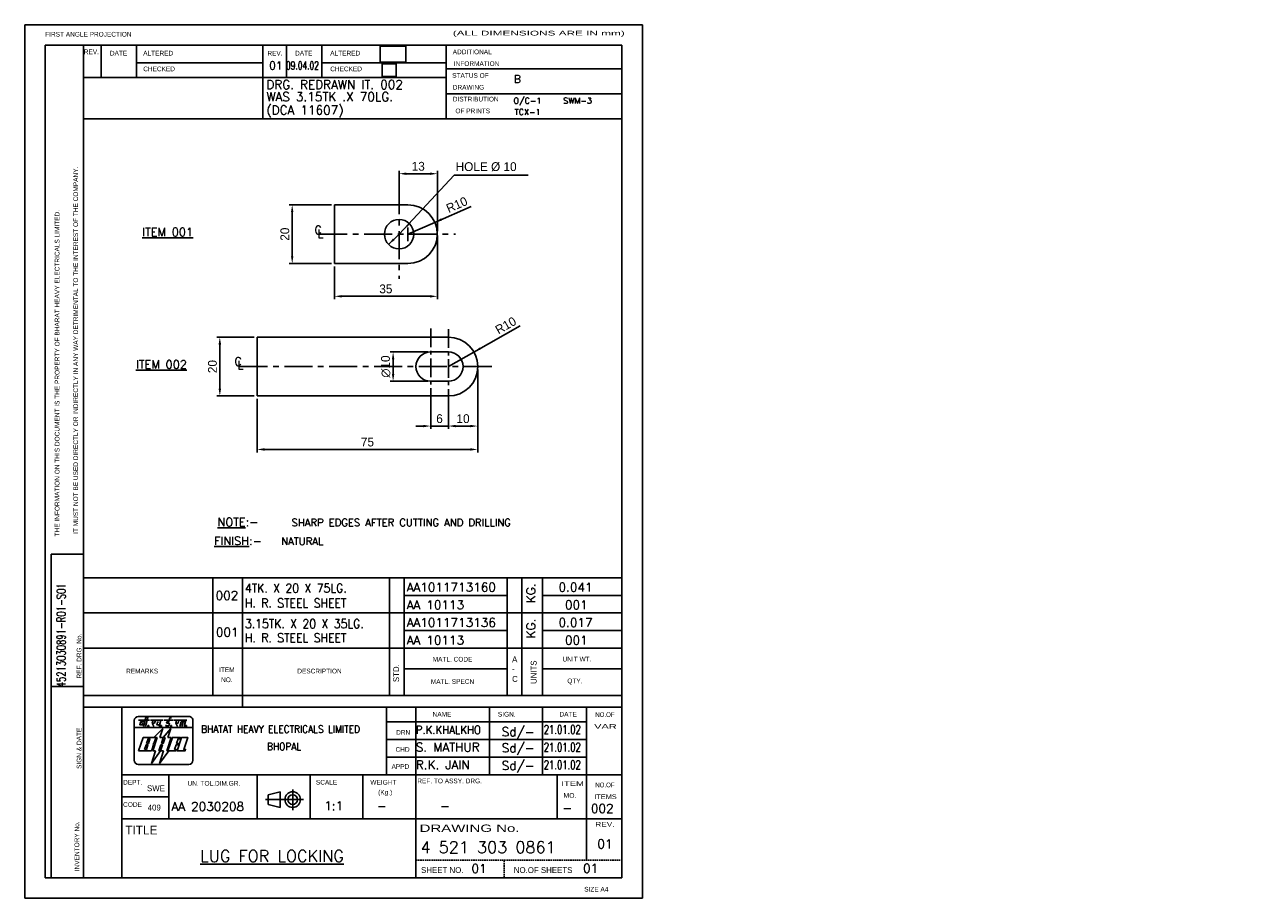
# Model space of a CAD drawing. Extents: x 0 to 420, y 0 to 297.
import ezdxf
from ezdxf.enums import TextEntityAlignment as Align

# ---------------------------------------------------------------- set-up
doc = ezdxf.new("R2010")
doc.units = 0
doc.linetypes.add('CENTER', pattern=[50.8, 31.75, -6.35, 6.35, -6.35])
doc.linetypes.add('HIDDENX2', pattern=[0.75, 0.5, -0.25])
doc.layers.get('0').update_dxf_attribs({"linetype": 'CONTINUOUS'})
doc.layers.get('DEFPOINTS').update_dxf_attribs({"linetype": 'CONTINUOUS'})
for name, color, linetype in [('1', 3, 'CENTER'), ('3', 1, 'CONTINUOUS'), ('6', 6, 'CONTINUOUS'), ('FOR', 3, 'CONTINUOUS'), ('MONO', 2, 'CONTINUOUS')]:
    doc.layers.add(name, color=color, linetype=linetype)
doc.styles.add('ROMANS', font='romans')
doc.styles.add('ROMANT', font='romant.shx', dxfattribs={"height": 18})
doc.dimstyles.get("Standard").update_dxf_attribs({"dimtxt": 3, "dimasz": 2.5, "dimexe": 1, "dimexo": 1, "dimgap": 1, "dimtad": 1, "dimdec": 4, "dimtxsty": 'STANDARD', "dimcen": 2.5, "dimclrd": 1, "dimclre": 1, "dimclrt": 5, "dimazin": 3, "dimtfac": 2.5, "dimtdec": 4, "dimtmove": 0, "dimatfit": 3, "dimtolj": 1, "dimtzin": 0})
picture_1 = doc.add_image_def('image1.jpg', size_in_pixel=(91, 56))
picture_2 = doc.add_image_def('image2.jpg', size_in_pixel=(92, 84))

# ---------------------------------------------------------------- blocks, each defined once
blk = doc.blocks.new('BHEL2')
at = {"layer": 'MONO'}
for p, q in [((3.37, 19.12), (3.37, 16.82)), ((23.36, 16.82), (3.37, 16.82)), ((3.37, 16.82), (3.37, 5.62)), ((21.97, 20.52), (4.77, 20.52)), ((14.24, 17.38), (14.31, 17.63)), ((15.18, 17.38), (14.24, 17.38)), ((14.55, 18.77), (14.4, 18.21)), ((14.4, 18.21), (15.4, 18.21)), ((15.12, 18.77), (14.55, 18.77)), ((15.47, 20.09), (15.12, 18.77)), ((15.4, 18.21), (15.18, 17.38)), ((15.96, 20.09), (15.47, 20.09)), ((15.92, 19.93), (15.96, 20.09)), ((23.36, 5.62), (23.36, 16.82)), ((23.37, 16.78), (23.37, 19.12)), ((4.87, 8.82), (6.38, 13.42)), ((6.38, 13.42), (10.23, 13.42)), ((9.67, 8.82), (11.18, 13.42)), ((10.1, 13.42), (13.1, 16.42)), ((10.61, 12.89), (10.11, 11.37)), ((11.18, 13.42), (10.24, 13.42)), ((13.14, 16.48), (12.12, 13.42)), ((12.12, 13.42), (13.28, 13.42)), ((13.28, 13.42), (12.61, 11.37)), ((13.21, 11.37), (13.88, 13.42)), ((13.28, 13.42), (15.83, 16.43)), ((13.88, 13.42), (13.28, 13.42)), ((15.98, 13.42), (14.47, 8.82)), ((15.83, 16.43), (14.85, 13.42)), ((14.85, 13.42), (15.98, 13.42)), ((8.98, 8.82), (4.87, 8.82)), ((9.27, 4.55), (10.64, 8.82)), ((12.37, 8.82), (9.27, 4.55)), ((9.94, 10.87), (9.36, 9.09)), ((10.64, 8.82), (9.67, 8.82)), ((10.11, 11.37), (9.72, 11.12)), ((9.72, 11.12), (9.94, 10.87)), ((12.44, 10.87), (11.77, 8.82)), ((11.77, 8.82), (12.37, 8.82)), ((11.97, 4.48), (13.35, 8.82)), ((15.14, 8.82), (11.97, 4.48)), ((12.37, 8.82), (13.04, 10.87)), ((13.35, 8.82), (12.37, 8.82)), ((13.04, 10.87), (12.44, 10.87)), ((12.61, 11.37), (13.21, 11.37)), ((4.77, 4.22), (21.96, 4.22))]:
    blk.add_line(p, q, dxfattribs=at)
at = {"layer": 'MONO', "color": 4}
blk.add_line((14.47, 8.82), (15.14, 8.82), dxfattribs=at)
at = {"layer": 'MONO'}
for points in [[(4.87, 19.32), (8.63, 19.32)], [(6.67, 17.73), (5.28, 17.73), (5.57, 18.74), (6.95, 18.74)], [(5.57, 18.74), (6.67, 17.73)], [(7.24, 17.12), (8.07, 20.13), (7.33, 20.13), (6.51, 17.12)], [(8.95, 19.32), (13.27, 19.32)], [(9.81, 19.32), (9.5, 18.2), (10.11, 17.14)], [(10.34, 18.26), (9.52, 18.26)], [(10.63, 19.31), (10.32, 18.26)], [(11.03, 18.57), (11.7, 18.57)], [(11.34, 18.59), (11.09, 17.65), (12.01, 17.65)], [(12.43, 19.32), (11.88, 17.14)], [(13.59, 19.31), (16.8, 19.31)], [(14.31, 17.63), (14.18, 17.12)], [(16.94, 19.32), (21.26, 19.32)], [(17.8, 19.32), (17.49, 18.2), (18.09, 17.14)], [(18.33, 18.26), (17.5, 18.26)], [(18.61, 19.31), (18.31, 18.26)], [(19.33, 18.71), (18.91, 17.14)], [(19.31, 18.69), (20.74, 18.69)], [(20.02, 18.71), (19.6, 17.14)], [(20.9, 19.31), (20.33, 17.14)], [(7.61, 11.37), (8.12, 12.92), (8.72, 12.92), (8.21, 11.37), (7.61, 11.37)], [(14.87, 8.82), (16.38, 13.42), (19.08, 13.42), (18.92, 12.92), (18.32, 12.92), (17.81, 11.37), (18.41, 11.37), (18.24, 10.87), (17.64, 10.87), (17.14, 9.32), (17.74, 9.32), (17.57, 8.82), (14.87, 8.82)], [(17.97, 8.82), (19.48, 13.42), (21.58, 13.42), (20.24, 9.32), (20.84, 9.32), (20.67, 8.82), (17.97, 8.82)], [(6.94, 9.32), (7.44, 10.87), (8.04, 10.87), (7.54, 9.32), (6.94, 9.32)]]:
    blk.add_lwpolyline(points, dxfattribs=at)
for centre in [(8.18, 17.26), (12.51, 17.26), (15.91, 17.26), (20.97, 17.26)]:
    blk.add_circle(centre, 0.2, dxfattribs=at)
for centre, radius, start, end in [((4.77, 19.12), 1.4, 90, 180), ((21.97, 19.12), 1.4, 359.9969, 90), ((10.23, 13.02), 0.4, 341.8413, 90), ((8.98, 9.22), 0.4, 270, 341.8413), ((4.77, 5.62), 1.4, 180.0003, 270), ((21.96, 5.62), 1.4, 270, 360)]:
    blk.add_arc(centre, radius, start, end, dxfattribs=at)
blk = doc.blocks.new('A4FOR')
at = {"layer": 'FOR'}
for p, q in [((0, 297), (0, 0)), ((210, 297), (0, 297)), ((210, 0), (210, 297)), ((7, 290), (7, 7)), ((203, 290), (7, 290)), ((20, 7), (20, 290)), ((26, 279), (26, 290)), ((38, 279), (38, 290)), ((81, 265), (81, 290)), ((89, 279), (89, 290)), ((101, 279), (101, 290)), ((143.34, 265), (143.34, 290)), ((203, 7), (203, 290)), ((38, 284), (81, 284)), ((101, 284), (143, 284)), ((101, 284), (143, 284)), ((143.34, 282), (203, 282)), ((20, 279), (143.34, 279)), ((143.34, 273.5), (203, 273.5)), ((20, 265), (203, 265)), ((9, 117), (20, 117)), ((9, 7), (9, 117)), ((20, 97), (203, 97)), ((64, 69), (64, 97)), ((74, 65), (74, 97)), ((124, 69), (124, 97)), ((129, 69), (129, 97)), ((164, 69), (164, 97)), ((169, 69), (169, 97)), ((176, 69), (176, 97)), ((129, 91), (164, 91)), ((176, 91), (203, 91)), ((20, 85), (203, 85)), ((129, 78), (164, 78)), ((176, 78), (203, 78)), ((9, 72), (20, 72)), ((20, 69), (203, 69)), ((20, 65), (203, 65)), ((33, 7), (33, 65)), ((123, 42), (123, 65)), ((133, 7), (133, 65)), ((158, 42), (158, 65)), ((176, 42), (176, 65)), ((191, 27), (191, 65)), ((123, 60), (191, 60)), ((123, 54), (191, 54)), ((123, 48), (191, 48)), ((33, 42), (203, 42)), ((49, 27), (49, 42)), ((79, 27), (79, 42)), ((97, 27), (97, 42)), ((115, 27), (115, 42)), ((181, 27), (181, 42)), ((33, 34.5), (49, 34.5)), ((82.77, 35.15), (86.89, 36.22)), ((82.77, 31.93), (82.77, 35.15)), ((86.89, 36.22), (86.89, 30.92)), ((91.11, 37.04), (91.11, 29.98)), ((81.82, 33.57), (94.84, 33.57)), ((82.77, 31.93), (86.89, 30.92)), ((33, 27), (203, 27)), ((191, 13), (191, 27)), ((7, 7), (203, 7)), ((0, 0), (210, 0))]:
    blk.add_line(p, q, dxfattribs=at)
at = {"layer": 'FOR', "linetype": 'HIDDENX2'}
for p, q in [((133, 13), (203, 13)), ((163, 7), (163, 13))]:
    blk.add_line(p, q, dxfattribs=at)
at = {"layer": 'FOR'}
for radius in [2.65, 1.64]:
    blk.add_circle((91.11, 33.57), radius, dxfattribs=at)
for s, height, p in [('FIRST ANGLE PROJECTION', 1.6, (6.98, 292.95)), ('REV.', 1.6, (20.1, 286.97)), ('DATE', 1.6, (28.97, 286.52)), ('ALTERED', 1.6, (40.29, 286.52)), ('REV.', 1.6, (82.51, 286.51)), ('DATE', 1.6, (91.93, 286.52)), ('ALTERED', 1.6, (103.87, 286.52)), ('ADDITIONAL ', 1.6, (145.53, 286.96)), ('CHECKED', 1.6, (40.29, 281.17)), ('CHECKED', 1.6, (103.87, 281.17)), ('INFORMATION', 1.6, (145.9, 282.96)), ('STATUS OF ', 1.6, (145.34, 278.93)), ('DRAWING', 1.6, (145.53, 274.92)), ('DISTRIBUTION ', 1.6, (145.54, 270.9)), ('OF PRINTS', 1.6, (146.44, 266.89)), ('UNIT WT.', 1.6, (182.86, 80.51)), ('QTY.', 1.6, (184.48, 73.11)), ('DATE', 1.6, (181.81, 61.79)), ('DRN', 1.6, (126.28, 55.61)), ('DEPT.', 1.6, (33.46, 38.65)), ('SCALE', 1.6, (99.01, 38.65)), ('WEIGHT', 1.6, (117.51, 38.65)), ('REF. TO ASSY. DRG.', 1.6, (133.48, 39.1)), ('(Kg.)', 1.6, (120.17, 35.24)), ('CODE', 1.6, (33.46, 31.07)), ('TITLE', 3, (34.2, 21.7))]:
    blk.add_text(s, height=height, dxfattribs=at).set_placement(p)
for s, height, width, p, p2 in [('(ALL DIMENSIONS ARE IN mm)', 1.6, 1.522491, (145.53, 293.33), (204, 293.33)), ('NO.OF', 1.6, 1.02697, (193.98, 61.65), (200.55, 61.65)), ('VAR', 1.6, 1.596499, (193.61, 57.64), (201.28, 57.64)), ('ITEM', 1.6, 1.439576, (182.45, 38.2), (190.12, 38.2)), ('NO.OF', 1.6, 1.02697, (193.98, 37.74), (200.55, 37.74)), ('MO.', 1.6, 1.367779, (183.19, 34.17), (187.57, 34.17)), ('ITEMS', 1.6, 1.105269, (193.61, 33.73), (201.28, 33.73)), ('REV.', 1.6, 1.232364, (193.98, 24.37), (200.55, 24.37)), ('DRAWING No.', 2.5, 1.359309, (134.25, 22.57), (168.23, 22.57))]:
    blk.add_text(s, height=height, dxfattribs=dict(at, width=width)).set_placement(p, p2, align=Align.FIT)
for s, p in [('IT MUST NOT BE USED DIRECTLY OR INDIRECTLY IN ANY WAY DETRIMENTAL TO THE INTEREST OF THE COMPANY.', (18.13, 123.89)), ('THE INFORMATION ON THIS DOCUMENT IS THE PROPERTY OF BHARAT HEAVY ELECTRICALS LIMITED.', (11.82, 123.05)), ('REF. DRG. No.', (19.28, 74.74)), ('SIGN & DATE', (19.28, 43.99)), ('INVENTORY No.', (18.54, 9.21))]:
    blk.add_text(s, height=1.6, rotation=90, dxfattribs=at).set_placement(p)
for s, p in [('MATL. CODE', (145.45, 80.48)), ('REMARKS', (39.93, 76.46)), ('ITEM', (68.73, 76.9)), ('DESCRIPTION', (100.22, 76.46)), ('NO.', (68.73, 73.49)), ('MATL. SPECN', (145.45, 72.89)), ('NAME', (141.88, 61.78)), ('SIGN.', (163.89, 61.78)), ('CHD', (128.47, 49.82)), ('APPD', (127.75, 44.01)), ('UN. TOL.DIM.GR.', (64.32, 38.29))]:
    blk.add_text(s, height=1.6, dxfattribs=at).set_placement(p, align=Align.CENTER)
at = {"layer": 'FOR', "linetype": 'CONTINUOUS'}
for s, height, p in [('A', 2, (165.71, 80.25)), ('-', 2, (165.71, 76.92)), ('C', 2, (165.71, 73.59)), ('SWE', 2, (41.58, 36.42)), ('409', 2, (41.81, 29.85)), ('SHEET NO.', 2, (134.76, 8.6)), ('NO.OF SHEETS', 2, (166.29, 8.6)), ('SIZE A4', 1.6, (190.22, 2.29))]:
    blk.add_text(s, height=height, dxfattribs=at).set_placement(p)
for s, p in [('UNITS', (174.03, 72.84)), ('STD.', (127.29, 73.49))]:
    blk.add_text(s, height=2, rotation=90, dxfattribs=at).set_placement(p)
blk = doc.blocks.new('*D2')
at = {"color": 1, "linetype": 'BYBLOCK', "ltscale": 5}
for p, q in [((104.29, 235.78), (89.95, 235.78)), ((90.95, 233.28), (90.95, 218.28)), ((104.29, 215.78), (89.95, 215.78))]:
    blk.add_line(p, q, dxfattribs=at)
for points in [[(90.53, 233.28), (91.36, 233.28), (90.95, 235.78)], [(90.53, 218.28), (91.36, 218.28), (90.95, 215.78)]]:
    blk.add_solid(points, dxfattribs=at)
at = {"layer": 'DEFPOINTS', "color": 0, "linetype": 'BYBLOCK', "ltscale": 5}
for p in [(105.29, 235.78), (90.95, 215.78), (105.29, 215.78)]:
    blk.add_point(p, dxfattribs=at)
at = {"color": 5, "linetype": 'BYBLOCK', "ltscale": 5, "insert": (88.45, 225.78), "char_height": 3, "attachment_point": 5, "rotation": 90}
blk.add_mtext('\\A1;20', dxfattribs=at)
blk = doc.blocks.new('*D3')
at = {"color": 1, "linetype": 'BYBLOCK', "ltscale": 5}
for p, q in [((127.29, 236.78), (127.29, 247.34)), ((129.79, 246.34), (137.79, 246.34)), ((140.29, 226.78), (140.29, 247.34))]:
    blk.add_line(p, q, dxfattribs=at)
for points in [[(129.79, 246.75), (129.79, 245.92), (127.29, 246.34)], [(137.79, 246.75), (137.79, 245.92), (140.29, 246.34)]]:
    blk.add_solid(points, dxfattribs=at)
at = {"layer": 'DEFPOINTS', "color": 0, "linetype": 'BYBLOCK', "ltscale": 5}
for p in [(140.29, 246.34), (127.29, 235.78), (140.29, 225.78)]:
    blk.add_point(p, dxfattribs=at)
at = {"color": 5, "linetype": 'BYBLOCK', "ltscale": 5, "insert": (133.79, 248.84), "char_height": 3, "attachment_point": 5}
blk.add_mtext('\\A1;13', dxfattribs=at)
blk = doc.blocks.new('*D4')
at = {"color": 1, "linetype": 'BYBLOCK', "ltscale": 5}
for p, q in [((140.29, 225.28), (140.29, 203.66)), ((105.29, 214.78), (105.29, 203.66)), ((107.79, 204.66), (137.79, 204.66))]:
    blk.add_line(p, q, dxfattribs=at)
for points in [[(107.79, 205.07), (107.79, 204.24), (105.29, 204.66)], [(137.79, 205.07), (137.79, 204.24), (140.29, 204.66)]]:
    blk.add_solid(points, dxfattribs=at)
at = {"layer": 'DEFPOINTS', "color": 0, "linetype": 'BYBLOCK', "ltscale": 5}
for p in [(140.29, 226.28), (105.29, 215.78), (140.29, 204.66)]:
    blk.add_point(p, dxfattribs=at)
at = {"color": 5, "linetype": 'BYBLOCK', "ltscale": 5, "insert": (122.79, 207.16), "char_height": 3, "attachment_point": 5}
blk.add_mtext('\\A1;35', dxfattribs=at)
blk = doc.blocks.new('*D5')
at = {"color": 1, "linetype": 'BYBLOCK', "ltscale": 5}
for p, q in [((154.03, 179.77), (154.03, 151.6)), ((79.03, 169.77), (79.03, 151.6)), ((81.53, 152.6), (151.53, 152.6))]:
    blk.add_line(p, q, dxfattribs=at)
for points in [[(81.53, 153.02), (81.53, 152.18), (79.03, 152.6)], [(151.53, 153.02), (151.53, 152.18), (154.03, 152.6)]]:
    blk.add_solid(points, dxfattribs=at)
at = {"layer": 'DEFPOINTS', "color": 0, "linetype": 'BYBLOCK', "ltscale": 5}
for p in [(154.03, 180.77), (79.03, 170.77), (154.03, 152.6)]:
    blk.add_point(p, dxfattribs=at)
at = {"color": 5, "linetype": 'BYBLOCK', "ltscale": 5, "insert": (116.53, 155.1), "char_height": 3, "attachment_point": 5}
blk.add_mtext('\\A1;75', dxfattribs=at)
blk = doc.blocks.new('*D6')
at = {"color": 1, "linetype": 'BYBLOCK', "ltscale": 5}
for p, q in [((78.03, 190.77), (65.34, 190.77)), ((66.34, 188.27), (66.34, 173.27)), ((78.03, 170.77), (65.34, 170.77))]:
    blk.add_line(p, q, dxfattribs=at)
for points in [[(65.92, 188.27), (66.76, 188.27), (66.34, 190.77)], [(65.92, 173.27), (66.76, 173.27), (66.34, 170.77)]]:
    blk.add_solid(points, dxfattribs=at)
at = {"layer": 'DEFPOINTS', "color": 0, "linetype": 'BYBLOCK', "ltscale": 5}
for p in [(79.03, 190.77), (66.34, 170.77), (79.03, 170.77)]:
    blk.add_point(p, dxfattribs=at)
at = {"color": 5, "linetype": 'BYBLOCK', "ltscale": 5, "insert": (63.84, 180.77), "char_height": 3, "attachment_point": 5, "rotation": 90}
blk.add_mtext('\\A1;20', dxfattribs=at)
blk = doc.blocks.new('*D7')
at = {"color": 1, "linetype": 'BYBLOCK', "ltscale": 5}
for p, q in [((138.03, 169.77), (138.03, 159.55)), ((144.03, 169.77), (144.03, 159.55)), ((135.53, 160.55), (133.03, 160.55)), ((138.03, 160.55), (144.03, 160.55)), ((146.53, 160.55), (149.03, 160.55))]:
    blk.add_line(p, q, dxfattribs=at)
for points in [[(135.53, 160.97), (135.53, 160.14), (138.03, 160.55)], [(146.53, 160.97), (146.53, 160.14), (144.03, 160.55)]]:
    blk.add_solid(points, dxfattribs=at)
at = {"layer": 'DEFPOINTS', "color": 0, "linetype": 'BYBLOCK', "ltscale": 5}
for p in [(138.03, 170.77), (144.03, 170.77), (144.03, 160.55)]:
    blk.add_point(p, dxfattribs=at)
at = {"color": 5, "linetype": 'BYBLOCK', "ltscale": 5, "insert": (141.03, 163.05), "char_height": 3, "attachment_point": 5}
blk.add_mtext('\\A1;6', dxfattribs=at)
blk = doc.blocks.new('*D8')
at = {"color": 1, "linetype": 'BYBLOCK', "ltscale": 5}
for p, q in [((154.03, 179.27), (154.03, 159.55)), ((144.03, 169.77), (144.03, 159.55)), ((146.53, 160.55), (151.53, 160.55))]:
    blk.add_line(p, q, dxfattribs=at)
for points in [[(146.53, 160.97), (146.53, 160.14), (144.03, 160.55)], [(151.53, 160.97), (151.53, 160.14), (154.03, 160.55)]]:
    blk.add_solid(points, dxfattribs=at)
at = {"layer": 'DEFPOINTS', "color": 0, "linetype": 'BYBLOCK', "ltscale": 5}
for p in [(154.03, 180.27), (144.03, 170.77), (154.03, 160.55)]:
    blk.add_point(p, dxfattribs=at)
at = {"color": 5, "linetype": 'BYBLOCK', "ltscale": 5, "insert": (149.03, 163.05), "char_height": 3, "attachment_point": 5}
blk.add_mtext('\\A1;10', dxfattribs=at)
blk = doc.blocks.new('*D9')
at = {"color": 1, "linetype": 'BYBLOCK', "ltscale": 5}
for p, q in [((137.03, 185.77), (124.25, 185.77)), ((125.25, 183.27), (125.25, 178.27)), ((137.03, 175.77), (124.25, 175.77))]:
    blk.add_line(p, q, dxfattribs=at)
for points in [[(124.84, 183.27), (125.67, 183.27), (125.25, 185.77)], [(124.84, 178.27), (125.67, 178.27), (125.25, 175.77)]]:
    blk.add_solid(points, dxfattribs=at)
at = {"layer": 'DEFPOINTS', "color": 0, "linetype": 'BYBLOCK', "ltscale": 5}
for p in [(138.03, 185.77), (125.25, 175.77), (138.03, 175.77)]:
    blk.add_point(p, dxfattribs=at)
at = {"color": 5, "linetype": 'BYBLOCK', "ltscale": 5, "insert": (122.75, 180.77), "char_height": 3, "attachment_point": 5, "rotation": 90}
blk.add_mtext('\\A1;∅10', dxfattribs=at)
blk = doc.blocks.new('*D10')
at = {"color": 1, "linetype": 'BYBLOCK', "ltscale": 5}
for p in [(168.48, 194.67), (144.03, 180.77)]:
    blk.add_line(p, (152.72, 185.72), dxfattribs=at)
blk.add_solid([(154.69, 187.31), (155.1, 186.59), (152.72, 185.72)], dxfattribs=at)
at = {"layer": 'DEFPOINTS', "color": 0, "linetype": 'BYBLOCK', "ltscale": 5}
for p in [(152.72, 185.72), (144.03, 180.77)]:
    blk.add_point(p, dxfattribs=at)
at = {"color": 5, "linetype": 'BYBLOCK', "ltscale": 5, "insert": (163.55, 194.75), "char_height": 3, "attachment_point": 5, "rotation": 29.6178}
blk.add_mtext('\\A1;R10', dxfattribs=at)
blk = doc.blocks.new('*D11')
at = {"color": 1, "linetype": 'BYBLOCK', "ltscale": 5}
for p in [(151.81, 235.21), (130.29, 225.78)]:
    blk.add_line(p, (139.45, 229.79), dxfattribs=at)
blk.add_solid([(141.57, 231.18), (141.9, 230.42), (139.45, 229.79)], dxfattribs=at)
at = {"layer": 'DEFPOINTS', "color": 0, "linetype": 'BYBLOCK', "ltscale": 5}
for p in [(139.45, 229.79), (130.29, 225.78)]:
    blk.add_point(p, dxfattribs=at)
at = {"color": 5, "linetype": 'BYBLOCK', "ltscale": 5, "insert": (146.92, 235.8), "char_height": 3, "attachment_point": 5, "rotation": 23.6548}
blk.add_mtext('\\A1;R10', dxfattribs=at)

msp = doc.modelspace()

# ---------------------------------------------------------------- linework, layer by layer
at = {"ltscale": 5}
for p, q in [((105.28657, 235.78202), (130.28657, 235.78202)), ((105.28657, 215.78202), (105.28657, 235.78202)), ((130.28657, 228.09172), (130.28657, 223.37444)), ((130.28657, 215.78202), (105.28657, 215.78202)), ((79.02657, 190.77295), (144.02657, 190.77295)), ((79.02657, 170.77295), (79.02657, 190.77295)), ((138.02657, 185.77295), (144.02657, 185.77295)), ((138.02657, 175.77295), (144.02657, 175.77295)), ((144.02657, 170.77295), (79.02657, 170.77295)), ((20, 109), (203, 109)), ((64, 109), (64, 97)), ((74, 109), (74, 97)), ((124, 109), (124, 97)), ((129, 109), (129, 97)), ((164, 109), (164, 97)), ((169, 109), (169, 97)), ((176, 109), (176, 97)), ((129, 103), (164, 103)), ((176, 103), (203, 103))]:
    msp.add_line(p, q, dxfattribs=at)
msp.add_circle((127.28657, 225.78202), 5, dxfattribs=at)
for centre, radius, start, end in [((130.28657, 225.78202), 10, 270, 90), ((144.02657, 180.77295), 10, 270, 90), ((138.02657, 180.77295), 5, 90, 270), ((144.02657, 180.77295), 5, 270, 90)]:
    msp.add_arc(centre, radius, start, end, dxfattribs=at)
at = {"layer": '1', "color": 3, "linetype": 'CENTER', "ltscale": 0.3}
for p, q in [((127.28657, 242.06817), (127.28657, 210.56595)), ((100.16068, 225.78202), (146.50087, 225.78202)), ((73.03599, 180.77295), (159.37854, 180.77295))]:
    msp.add_line(p, q, dxfattribs=at)
at = {"layer": '1', "color": 3, "linetype": 'CENTER', "ltscale": 0.2}
for p, q in [((138.02657, 193.73139), (138.02657, 167.85379)), ((144.02657, 193.46534), (144.02657, 167.65425))]:
    msp.add_line(p, q, dxfattribs=at)
at = {"layer": '3', "color": 1, "ltscale": 5}
msp.add_line((145.99221, 245.83484), (171.21361, 245.83484), dxfattribs=at)
at = {"layer": '3', "color": 1, "ltscale": 5, "extrusion": (0, 0, -1)}
msp.add_lwpolyline([(-145.99221, 245.83484), (-127.28657, 225.78202)], dxfattribs=at)
msp.add_solid([(-130.12656, 228.23973), (-130.88008, 229.25861), (-129.83684, 228.53919)], dxfattribs=at)

# ---------------------------------------------------------------- block references
msp.add_blockref('A4FOR', (0, 0))
at = {"layer": '6'}
msp.add_blockref('BHEL2', (33.84699, 41.296), dxfattribs=at)

# ---------------------------------------------------------------- texts
at = {"color": 5, "ltscale": 5, "insert": (419.7358, 246.83484), "char_height": 3, "attachment_point": 4}
msp.add_mtext('\\A1;', dxfattribs=at)
at = {"layer": '3', "color": 5}
msp.add_text('HOLE %%C 10', height=3, dxfattribs=at).set_placement((146.50964, 247.24479))
at = {"layer": '6', "linetype": 'CONTINUOUS', "style": 'ROMANS'}
for s, height, p in [('01', 2.666667, (83.07946, 281.80149)), ('DRG. REDRAWN IT. 002', 3, (82.16421, 275.13611)), ('B', 2.66667, (166.2811, 277.20899)), ('WAS 3.15TK .X 70LG.', 3, (82.16421, 271.01738)), ('(DCA 11607)', 3, (82.16421, 266.47256)), ('O/C-1', 2, (166.1812, 270.16805)), ('SWM-3', 2, (183.08774, 270.16805)), ('TCX-1', 2, (166.56462, 266.32403))]:
    msp.add_text(s, height=height, dxfattribs=at).set_placement(p)
at = {"layer": '6', "linetype": 'CONTINUOUS', "style": 'ROMANS', "width": 0.7}
msp.add_text('09.04.02', height=2.666667, dxfattribs=at).set_placement((88.83382, 281.80149))
at = {"layer": '6'}
for s, height, style, p in [('%%UITEM 001%%U', 2.8282828, 'ROMANT', (48.60153, 225.09532)), ('C', 2.82828, 'ROMANT', (99.74901, 225.78615)), ('L', 2.82828, 'ROMANT', (100.57487, 224.58301)), ('%%UITEM 002%%U', 2.8282828, 'ROMANT', (46.50666, 180.08625)), ('C', 2.82828, 'ROMANT', (72.53463, 181.03647)), ('L', 2.82828, 'ROMANT', (73.36049, 179.94166)), ('%%UNOTE%%U:-', 2.8282828, 'ROMANT', (72.50656, 126.50778)), ('SHARP EDGES AFTER CUTTING AND DRILLING', 2.5, 'ROMANS', (128.00484, 126.50778)), ('%%UFINISH%%U:-', 2.8282828, 'ROMANT', (72.50656, 120.1131)), ('NATURAL', 2.5, 'ROMANS', (94.34572, 120.1131)), ('%%ULUG FOR LOCKING', 4, 'ROMANT', (84.10699, 12.37304))]:
    msp.add_text(s, height=height, dxfattribs=dict(at, style=style)).set_placement(p, align=Align.CENTER)
at = {"layer": '6', "style": 'ROMANS'}
for s, height, width, p in [('4TK. X 20 X 75LG.', 3, 0.9, (74.87804, 103.95923)), ('H. R. STEEL SHEET', 3, 0.9, (74.87804, 98.88157)), ('3.15TK. X 20 X 35LG.', 3, 0.9, (74.87804, 91.86257)), ('H. R. STEEL SHEET', 3, 0.9, (74.87804, 87.07489)), ('BHATAT HEAVY ELECTRICALS LIMITED', 2.48, 0.9, (60.00044, 56.29135)), ('21.01.02', 3, 0.7, (176.47192, 55.87002)), ('P.K.KHALKHO', 2.8, 0.9, (132.97331, 55.87002)), ('BHOPAL', 2.48, 0.9, (82.39791, 50.36882)), ('21.01.02', 3, 0.7, (176.47192, 49.87002)), ('21.01.02', 3, 0.7, (176.47192, 43.87002))]:
    msp.add_text(s, height=height, dxfattribs=dict(at, width=width)).set_placement(p)
at = {"layer": '6'}
for s, height, style, p in [('AA1011713160', 3, 'ROMANS', (129.85929, 104.25831)), ('0.041', 3, 'ROMANS', (181.49387, 104.25831)), ('002', 3, 'ROMANS', (64.90508, 101.46661)), ('AA 10113', 3, 'ROMANS', (129.85929, 98.25831)), ('001', 3, 'ROMANS', (183.68078, 98.25831)), ('AA1011713136', 3, 'ROMANS', (129.85929, 92.25831)), ('0.017', 3, 'ROMANS', (181.49387, 92.25831)), ('001', 3, 'ROMANS', (65.00182, 88.98331)), ('AA 10113', 3, 'ROMANS', (129.85929, 86.25831)), ('001', 3, 'ROMANS', (183.68078, 86.25831)), ('Sd/-', 3, 'ROMANS', (162.17168, 55.13895)), ('S. MATHUR', 3, 'ROMANS', (132.97331, 49.87002)), ('Sd/-', 3, 'ROMANS', (162.17168, 49.63895)), ('R.K. JAIN', 3, 'ROMANS', (132.97331, 43.87002)), ('Sd/-', 3, 'ROMANS', (162.17168, 43.63895)), ('AA 2030208', 3, 'ROMANS', (49.8931, 29.72454)), ('1:1', 3, 'ROMANS', (101.82782, 29.95029)), ('-', 3, 'ROMANS', (119.77122, 29.95029)), ('-', 3, 'ROMANS', (141.20567, 29.95029)), ('-', 3, 'ROMANS', (182.79594, 29.27194)), ('002', 3, 'ROMANS', (192.48965, 29.04087)), ('4 521 303 0861', 4, 'ROMANT', (134.57317, 15.36074)), ('01', 3, 'ROMANS', (194.67104, 16.98081)), ('01', 3, 'ROMANS', (151.9125, 8.6163)), ('01', 3, 'ROMANS', (189.80212, 8.69049))]:
    msp.add_text(s, height=height, dxfattribs=dict(at, style=style)).set_placement(p)
at = {"layer": '6', "style": 'ROMANS'}
for p in [(173.55514, 100.36721), (173.55514, 88.36721)]:
    msp.add_text('KG.', height=3, rotation=90, dxfattribs=at).set_placement(p)
at = {"layer": '6', "style": 'ROMANS', "width": 0.7}
msp.add_text('45213030891-R01-S01', height=3, rotation=90, dxfattribs=at).set_placement((13.90526, 71.72481))

# ---------------------------------------------------------------- dimensions: what is measured, and where the dimension line sits
at = {"layer": '3', "ltscale": 5}
for base, p1, p2, text, picture, middle in [((140.28657, 246.33501), (127.28657, 235.78202), (140.28657, 225.78202), '13', '*D3', (133.78657, 248.83501)), ((140.28657, 204.65716), (105.28657, 215.78202), (140.28657, 226.28202), '35', '*D4', (122.78657, 207.15716)), ((154.02657, 152.59877), (79.02657, 170.77295), (154.02657, 180.77295), '75', '*D5', (116.52657, 155.09877)), ((154.02657, 160.55343), (144.02657, 170.77295), (154.02657, 180.27295), '10', '*D8', (149.02657, 163.05343)), ((144.02657, 160.55343), (138.02657, 170.77295), (144.02657, 170.77295), '6', '*D7', (141.02657, 163.05343))]:
    dim = msp.add_linear_dim(base=base, p1=p1, p2=p2, text=text, dimstyle='STANDARD', override={"dimtxt": 3, "dimasz": 2.5, "dimexe": 1, "dimexo": 1, "dimgap": 1, "dimtad": 1, "dimtih": 0, "dimtoh": 0, "dimzin": 8, "dimlunit": 6, "dimcen": 2.5, "dimclrd": 1, "dimclre": 1, "dimclrt": 5, "dimtofl": 1}, dxfattribs=at)
    dim.commit()
    dim.dimension.update_dxf_attribs({"geometry": picture, "text_midpoint": middle})
for base, p1, p2, text, override, picture, middle in [((90.94579, 215.78202), (105.28657, 235.78202), (105.28657, 215.78202), '20', {"dimtxt": 3, "dimasz": 2.5, "dimexe": 1, "dimexo": 1, "dimgap": 1, "dimtad": 1, "dimtih": 0, "dimtoh": 0, "dimzin": 8, "dimlunit": 6, "dimcen": 2.5, "dimclrd": 1, "dimclre": 1, "dimclrt": 5, "dimtofl": 1}, '*D2', (88.44579, 225.78202)), ((66.33852, 170.77295), (79.02657, 190.77295), (79.02657, 170.77295), '20', {"dimtxt": 3, "dimasz": 2.5, "dimexe": 1, "dimexo": 1, "dimgap": 1, "dimtad": 1, "dimtih": 0, "dimtoh": 0, "dimzin": 8, "dimlunit": 6, "dimcen": 2.5, "dimclrd": 1, "dimclre": 1, "dimclrt": 5, "dimtofl": 1}, '*D6', (63.83852, 180.77295)), ((125.25253, 175.77295), (138.02657, 185.77295), (138.02657, 175.77295), '%%C10', {"dimtxt": 3, "dimasz": 2.5, "dimexe": 1, "dimexo": 1, "dimgap": 1, "dimtad": 1, "dimjust": 2, "dimtih": 0, "dimtoh": 0, "dimzin": 8, "dimlunit": 6, "dimcen": 2.5, "dimclrd": 1, "dimclre": 1, "dimclrt": 5, "dimtofl": 1}, '*D9', (122.75253, 180.77295))]:
    dim = msp.add_linear_dim(base=base, p1=p1, p2=p2, angle=90, text=text, dimstyle='STANDARD', override=override, dxfattribs=at)
    dim.commit()
    dim.dimension.update_dxf_attribs({"geometry": picture, "text_midpoint": middle})
dim = msp.add_radius_dim(center=(130.28657, 225.78202), mpoint=(139.44636, 229.79427), dimstyle='STANDARD', dxfattribs=at)
dim.commit()
dim.dimension.update_dxf_attribs({"geometry": '*D11', "text_midpoint": (147.91917, 233.5056), "dimtype": 164})
dim = msp.add_radius_dim(center=(144.02657, 180.77295), mpoint=(152.71998, 185.71507), text='R10', dimstyle='STANDARD', override={"dimtxt": 3, "dimasz": 2.5, "dimexe": 1, "dimexo": 1, "dimgap": 1, "dimtad": 1, "dimtih": 0, "dimtoh": 0, "dimzin": 8, "dimlunit": 6, "dimcen": 2.5, "dimclrd": 1, "dimclre": 1, "dimclrt": 5, "dimtofl": 1}, dxfattribs=at)
dim.commit()
dim.dimension.update_dxf_attribs({"geometry": '*D10', "text_midpoint": (164.7821, 192.57226), "dimtype": 164})

# ---------------------------------------------------------------- pictures from other files: only their frames are drawn
at = {"ltscale": 5}
image = msp.add_image(picture_1, insert=(120.80674, 284.26841), size_in_units=(8.75562, 5.38807), dxfattribs=at)
image.dxf.flags = 7
image = msp.add_image(picture_2, insert=(121.57647, 279.36617), size_in_units=(4.71456, 4.3046), dxfattribs=at)
image.dxf.flags = 7

# ---------------------------------------------------------------- leaders
at = {"layer": '3', "ltscale": 5}
msp.add_leader([(123.69305, 222.30544), (127.28657, 225.78202)], dimstyle='STANDARD', override={"dimtxt": 3, "dimasz": 2.5, "dimexe": 1, "dimexo": 1, "dimgap": 1, "dimtad": 0, "dimtih": 0, "dimtoh": 0, "dimzin": 8, "dimlunit": 6, "dimcen": 2.5, "dimclrd": 1, "dimclre": 1, "dimclrt": 5, "dimtofl": 1}, dxfattribs=at)

doc.saveas('drawing.dxf')
